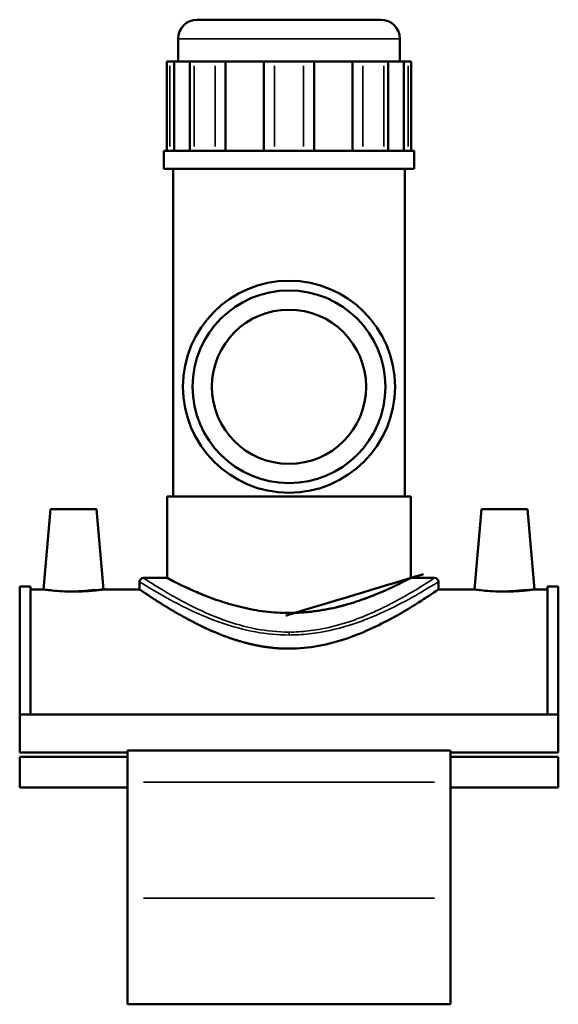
# Model space of a CAD drawing. Header units: millimetres. Extents: x -80 to 1278, y -131 to 1543.
# Tile 6 of 7: x 965 to 1141, y 358 to 680. Entities that reach past the tile are written whole.
import ezdxf

# ---------------------------------------------------------------- set-up
doc = ezdxf.new("R2010")
doc.units = ezdxf.units.MM
doc.layers.add('Visible (ANSI)', color=7, linetype='Continuous', lineweight=50)
doc.layers.add('Visible Narrow (ANSI)', color=7, linetype='Continuous', lineweight=35)

msp = doc.modelspace()

# ---------------------------------------------------------------- linework, layer by layer
at = {"layer": 'Visible (ANSI)'}
for p, q in [((1022.782434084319, 679.8648715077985), (1082.73243408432, 679.8648715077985)), ((1016.53243408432, 666.2148715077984), (1016.53243408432, 673.6148715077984)), ((1088.98243408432, 666.2148715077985), (1088.98243408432, 673.6148715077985)), ((1012.837336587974, 666.2148715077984), (1013.788842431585, 666.2148715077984)), ((1012.837336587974, 666.2148715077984), (1012.837336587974, 636.9648715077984)), ((1015.221973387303, 666.2148715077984), (1013.788842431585, 666.2148715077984)), ((1020.386872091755, 666.2148715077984), (1015.221973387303, 666.2148715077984)), ((1015.221973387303, 666.2148715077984), (1015.221973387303, 636.9648715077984)), ((1020.386872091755, 636.9648715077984), (1020.386872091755, 666.2148715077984)), ((1021.820003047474, 666.2148715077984), (1020.386872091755, 666.2148715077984)), ((1021.820003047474, 666.2148715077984), (1028.584954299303, 666.2148715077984)), ((1032.044838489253, 666.2148715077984), (1028.584954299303, 666.2148715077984)), ((1044.514006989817, 666.2148715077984), (1032.044838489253, 666.2148715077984)), ((1032.044838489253, 666.2148715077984), (1032.044838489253, 636.9648715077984)), ((1044.514006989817, 636.9648715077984), (1044.514006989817, 666.2148715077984)), ((1047.973891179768, 666.2148715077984), (1044.514006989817, 666.2148715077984)), ((1047.973891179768, 666.2148715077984), (1057.540976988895, 666.2148715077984)), ((1061.000861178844, 666.2148715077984), (1057.540976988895, 666.2148715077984)), ((1073.470029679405, 666.2148715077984), (1061.000861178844, 666.2148715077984)), ((1061.000861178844, 666.2148715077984), (1061.000861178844, 636.9648715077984)), ((1073.470029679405, 636.9648715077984), (1073.470029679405, 666.2148715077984)), ((1076.929913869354, 666.2148715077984), (1073.470029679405, 666.2148715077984)), ((1076.929913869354, 666.2148715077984), (1083.69486512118, 666.2148715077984)), ((1085.127996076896, 666.2148715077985), (1083.69486512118, 666.2148715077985)), ((1090.292894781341, 666.2148715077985), (1085.127996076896, 666.2148715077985)), ((1085.127996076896, 666.2148715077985), (1085.127996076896, 636.9648715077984)), ((1090.292894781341, 636.9648715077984), (1090.292894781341, 666.2148715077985)), ((1091.726025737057, 666.2148715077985), (1090.292894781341, 666.2148715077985)), ((1091.726025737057, 666.2148715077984), (1092.677531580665, 666.2148715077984)), ((1092.677531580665, 666.2148715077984), (1092.677531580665, 636.9648715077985)), ((1093.707434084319, 636.9648715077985), (1011.807434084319, 636.9648715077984)), ((1011.807434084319, 631.1148715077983), (1011.807434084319, 636.9648715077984)), ((1093.70743408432, 631.1148715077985), (1093.70743408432, 636.9648715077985)), ((1093.707434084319, 631.1148715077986), (1011.807434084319, 631.1148715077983)), ((1014.95743408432, 524.0148715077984), (1014.957434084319, 631.1148715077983)), ((1090.55743408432, 524.0148715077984), (1090.557434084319, 631.1148715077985)), ((1092.55743408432, 524.0148715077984), (1012.957434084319, 524.0148715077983)), ((1012.957434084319, 497.3648715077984), (1012.957434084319, 524.0148715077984)), ((1092.55743408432, 497.3648715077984), (1092.55743408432, 524.0148715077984)), ((974.8574340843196, 519.8648715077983), (972.5608566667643, 493.6148715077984)), ((989.8574340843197, 519.8648715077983), (974.8574340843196, 519.8648715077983)), ((989.8574340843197, 519.8648715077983), (992.1540115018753, 493.6148715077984)), ((1115.65743408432, 519.8648715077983), (1113.360856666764, 493.6148715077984)), ((1115.65743408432, 519.8648715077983), (1130.65743408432, 519.8648715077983)), ((1130.65743408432, 519.8648715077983), (1132.954011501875, 493.6148715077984)), ((1003.93243408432, 496.1148715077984), (1003.93243408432, 493.6148715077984)), ((1005.18243408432, 497.3648715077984), (1012.957434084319, 497.3648715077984)), ((1092.55743408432, 497.3648715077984), (1100.33243408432, 497.3648715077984)), ((1101.58243408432, 496.1148715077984), (1101.58243408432, 493.6148715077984)), ((964.7574340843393, 452.7700441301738), (964.7574340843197, 494.6148715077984)), ((964.7574340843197, 494.6148715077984), (968.2774340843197, 494.6148715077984)), ((968.2774340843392, 452.7700441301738), (968.2774340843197, 494.6148715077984)), ((972.5608566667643, 493.6148715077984), (968.2774340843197, 493.6148715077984)), ((1003.93243408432, 493.6148715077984), (992.1540115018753, 493.6148715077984)), ((1113.360856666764, 493.6148715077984), (1101.582434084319, 493.6148715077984)), ((1137.23743408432, 493.6148715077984), (1132.954011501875, 493.6148715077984)), ((1137.237434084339, 452.7700441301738), (1137.23743408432, 494.6148715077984)), ((1137.23743408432, 494.6148715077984), (1140.75743408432, 494.6148715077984)), ((1140.757434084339, 452.7700441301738), (1140.75743408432, 494.6148715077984)), ((964.7574340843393, 452.7700441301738), (964.7574340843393, 440.2700441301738)), ((1140.757434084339, 452.7700441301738), (964.7574340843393, 452.7700441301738)), ((1140.757434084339, 440.2700441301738), (1140.757434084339, 452.7700441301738)), ((999.9574340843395, 440.2700441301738), (964.7574340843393, 440.2700441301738)), ((964.7574340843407, 438.8546909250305), (964.7574340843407, 428.8546909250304)), ((999.9574340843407, 438.8546909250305), (964.7574340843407, 438.8546909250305)), ((999.9574340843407, 440.9359409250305), (999.9574340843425, 430.5910260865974)), ((1105.557434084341, 440.9359409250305), (999.9574340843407, 440.9359409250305)), ((1105.557434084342, 430.5910260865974), (1105.557434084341, 440.9359409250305)), ((1140.757434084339, 440.2700441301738), (1105.557434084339, 440.2700441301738)), ((1140.75743408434, 438.8546909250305), (1105.557434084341, 438.8546909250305)), ((1140.75743408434, 428.8546909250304), (1140.75743408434, 438.8546909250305)), ((999.9574340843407, 428.8546909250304), (964.7574340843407, 428.8546909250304)), ((999.9574340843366, 392.6951911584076), (999.9574340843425, 430.5910260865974)), ((1105.557434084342, 430.5910260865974), (1105.557434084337, 392.6951911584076)), ((1140.75743408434, 428.8546909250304), (1105.557434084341, 428.8546909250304)), ((999.9574340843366, 392.6951911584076), (999.9574340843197, 357.9898715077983)), ((1105.557434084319, 357.9898715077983), (1105.557434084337, 392.6951911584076)), ((1105.557434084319, 357.9898715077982), (999.9574340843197, 357.9898715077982))]:
    msp.add_line(p, q, dxfattribs=at)
for centre, radius in [((1052.757434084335, 559.8648715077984), 34.65), ((1052.757434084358, 559.8648715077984), 31.50000000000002), ((1052.757434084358, 559.8648715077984), 25.2)]:
    msp.add_circle(centre, radius, dxfattribs=at)
for centre, radius, start, end in [((1022.782434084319, 673.6148715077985), 6.25, 90, 180), ((1082.73243408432, 673.6148715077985), 6.25, 0, 90), ((1005.18243408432, 496.1148715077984), 1.25, 90, 180), ((1100.33243408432, 496.1148715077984), 1.25, 0, 90)]:
    msp.add_arc(centre, radius, start, end, dxfattribs=at)
for points, knots in [([(1092.55743408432, 497.3648715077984), (1092.55743408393, 497.3648715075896), (1092.307854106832, 497.2314331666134), (1091.275007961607, 496.6909761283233), (1090.492107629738, 496.2842826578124), (1088.444243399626, 495.2601535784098), (1087.177638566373, 494.6424534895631), (1084.273472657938, 493.3054034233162), (1082.635688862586, 492.5870333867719), (1079.158630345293, 491.1794550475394), (1077.191818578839, 490.4375982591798), (1072.898849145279, 489.017205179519), (1070.57257489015, 488.3399616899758), (1065.691799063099, 487.1925798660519), (1063.132455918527, 486.7230607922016), (1057.946387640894, 486.0928927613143), (1055.319428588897, 485.933417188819), (1052.757434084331, 485.933417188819)], [18.41326930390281, 18.41326930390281, 18.41326930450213, 18.41326930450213, 19.17911006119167, 19.17911006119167, 19.94495081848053, 19.94495081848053, 20.7107915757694, 20.7107915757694, 21.47663233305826, 21.47663233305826, 22.24523068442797, 22.24523068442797, 23.01382903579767, 23.01382903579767, 23.78242738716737, 23.78242738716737, 24.55102573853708, 24.55102573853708, 24.55102573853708, 24.55102573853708]), ([(1052.757434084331, 485.933417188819), (1050.195439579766, 485.933417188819), (1047.568480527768, 486.0928927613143), (1042.382412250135, 486.7230607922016), (1039.823069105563, 487.1925798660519), (1034.942293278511, 488.3399616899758), (1032.616019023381, 489.017205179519), (1028.323049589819, 490.4375982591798), (1026.356237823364, 491.1794550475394), (1022.879179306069, 492.5870333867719), (1021.241395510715, 493.3054034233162), (1018.337229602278, 494.6424534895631), (1017.070624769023, 495.2601535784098), (1015.022760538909, 496.2842826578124), (1014.239860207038, 496.6909761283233), (1013.207014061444, 497.2314331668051), (1012.957434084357, 497.3648715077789), (1012.957434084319, 497.3648715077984)], [0, 0, 0, 0, 0.7685983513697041, 0.7685983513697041, 1.537196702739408, 1.537196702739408, 2.305795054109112, 2.305795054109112, 3.074393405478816, 3.074393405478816, 3.84023416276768, 3.84023416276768, 4.606074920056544, 4.606074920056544, 5.371915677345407, 5.371915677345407, 6.13775643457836, 6.13775643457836, 6.137756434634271, 6.137756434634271]), ([(982.3574340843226, 492.9298180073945), (981.1210014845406, 492.9298180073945), (979.8041746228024, 492.9661201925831), (977.3864301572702, 493.0964244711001), (976.2853507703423, 493.1884668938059), (974.5508114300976, 493.3603108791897), (973.8005100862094, 493.451344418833), (972.8055078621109, 493.5795109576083), (972.5608566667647, 493.6148715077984), (972.5608566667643, 493.6148715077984)], [2.96532827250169, 2.96532827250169, 2.96532827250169, 2.96532827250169, 3.336258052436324, 3.336258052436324, 3.707187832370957, 3.707187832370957, 4.077590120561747, 4.077590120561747, 4.447992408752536, 4.447992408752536, 4.447992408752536, 4.447992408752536]), ([(992.1540115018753, 493.6148715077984), (992.1540115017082, 493.6148715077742), (991.90936030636, 493.5795109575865), (990.914358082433, 493.451344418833), (990.1640567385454, 493.3603108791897), (988.4295173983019, 493.1884668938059), (987.3284380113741, 493.0964244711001), (984.9106935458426, 492.9661201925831), (983.5938666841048, 492.9298180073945), (982.3574340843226, 492.9298180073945)], [7.413320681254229, 7.413320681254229, 7.413320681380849, 7.413320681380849, 7.783722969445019, 7.783722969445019, 8.15412525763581, 8.15412525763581, 8.525055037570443, 8.525055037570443, 8.895984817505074, 8.895984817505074, 8.895984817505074, 8.895984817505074]), ([(1052.757434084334, 474.2559292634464), (1049.534158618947, 474.2559292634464), (1046.267325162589, 474.5655986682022), (1039.869767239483, 475.7398313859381), (1036.738150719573, 476.6004102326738), (1030.787601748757, 478.6458492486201), (1027.962348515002, 479.8292887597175), (1022.746132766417, 482.2651318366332), (1020.355159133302, 483.5160565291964), (1016.137737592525, 485.8522019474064), (1014.14854063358, 487.0283904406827), (1010.602541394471, 489.2061686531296), (1009.045538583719, 490.2065837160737), (1006.515488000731, 491.8636890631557), (1005.540352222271, 492.5211918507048), (1004.248556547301, 493.3970308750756), (1003.932434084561, 493.6148715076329), (1003.93243408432, 493.6148715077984)], [0, 0, 0, 0, 0.9669826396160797, 0.9669826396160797, 1.933965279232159, 1.933965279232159, 2.900947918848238, 2.900947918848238, 3.867930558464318, 3.867930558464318, 4.822608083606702, 4.822608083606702, 5.777285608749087, 5.777285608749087, 6.731963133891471, 6.731963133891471, 7.686640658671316, 7.686640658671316, 7.686640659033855, 7.686640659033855]), ([(1101.58243408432, 493.6148715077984), (1101.58243408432, 493.6148715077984), (1101.266311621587, 493.3970308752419), (1099.974515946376, 492.5211918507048), (1098.999380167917, 491.8636890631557), (1096.469329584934, 490.2065837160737), (1094.912326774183, 489.2061686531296), (1091.366327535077, 487.0283904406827), (1089.377130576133, 485.8522019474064), (1085.159709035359, 483.5160565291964), (1082.768735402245, 482.2651318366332), (1077.552519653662, 479.8292887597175), (1074.727266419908, 478.6458492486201), (1068.776717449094, 476.6004102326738), (1065.645100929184, 475.7398313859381), (1059.247543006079, 474.5655986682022), (1055.980709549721, 474.2559292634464), (1052.757434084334, 474.2559292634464)], [23.05992197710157, 23.05992197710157, 23.05992197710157, 23.05992197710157, 24.01459950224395, 24.01459950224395, 24.96927702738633, 24.96927702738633, 25.92395455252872, 25.92395455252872, 26.8786320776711, 26.8786320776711, 27.84561471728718, 27.84561471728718, 28.81259735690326, 28.81259735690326, 29.77957999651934, 29.77957999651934, 30.74656263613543, 30.74656263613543, 30.74656263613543, 30.74656263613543]), ([(1123.157434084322, 492.9298180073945), (1121.92100148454, 492.9298180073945), (1120.604174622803, 492.9661201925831), (1118.18643015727, 493.0964244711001), (1117.085350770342, 493.1884668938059), (1115.350811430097, 493.3603108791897), (1114.600510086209, 493.451344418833), (1113.605507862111, 493.5795109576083), (1113.360856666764, 493.6148715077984), (1113.360856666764, 493.6148715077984)], [0, 0, 0, 0, 0.3709297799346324, 0.3709297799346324, 0.7418595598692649, 0.7418595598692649, 1.112261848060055, 1.112261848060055, 1.482664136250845, 1.482664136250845, 1.482664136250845, 1.482664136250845]), ([(1132.954011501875, 493.6148715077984), (1132.954011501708, 493.6148715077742), (1132.70936030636, 493.5795109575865), (1131.714358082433, 493.451344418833), (1130.964056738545, 493.3603108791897), (1129.229517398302, 493.1884668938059), (1128.128438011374, 493.0964244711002), (1125.710693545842, 492.9661201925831), (1124.393866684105, 492.9298180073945), (1123.157434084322, 492.9298180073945)], [4.447992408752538, 4.447992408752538, 4.447992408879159, 4.447992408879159, 4.818394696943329, 4.818394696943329, 5.188796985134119, 5.188796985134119, 5.559726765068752, 5.559726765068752, 5.930656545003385, 5.930656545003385, 5.930656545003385, 5.930656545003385])]:
    msp.add_open_spline(points, degree=3, knots=knots, dxfattribs=at)
at = {"layer": 'Visible Narrow (ANSI)'}
for p, q in [((1088.53644422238, 673.6148715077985), (1016.978423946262, 673.6148715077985)), ((1013.788842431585, 638.4273715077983), (1013.788842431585, 664.7523715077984)), ((1021.820003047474, 664.7523715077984), (1021.820003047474, 638.4273715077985)), ((1028.584954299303, 638.4273715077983), (1028.584954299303, 664.7523715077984)), ((1047.973891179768, 664.7523715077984), (1047.973891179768, 638.4273715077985)), ((1057.540976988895, 638.4273715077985), (1057.540976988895, 664.7523715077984)), ((1076.929913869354, 664.7523715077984), (1076.929913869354, 638.4273715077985)), ((1083.69486512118, 638.4273715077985), (1083.69486512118, 664.7523715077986)), ((1091.726025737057, 664.7523715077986), (1091.726025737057, 638.4273715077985)), ((1052.757434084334, 479.6372443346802), (1052.757434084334, 478.7723969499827)), ((1005.237434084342, 430.5910260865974), (1100.277434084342, 430.5910260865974)), ((1100.277434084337, 392.6951911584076), (1005.237434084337, 392.6951911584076))]:
    msp.add_line(p, q, dxfattribs=at)
for points, knots in [([(1003.935363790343, 496.1117950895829), (1003.93524552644, 496.1119197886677), (1004.113584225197, 496.0006450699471), (1005.290151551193, 495.2658840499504), (1007.041481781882, 494.17163231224), (1012.08634344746, 491.228725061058), (1015.405342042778, 489.3686002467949), (1022.671703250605, 485.8237653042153), (1026.474553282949, 484.14762952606), (1034.16010112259, 481.4737121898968), (1037.940010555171, 480.4142191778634), (1045.424595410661, 479.0690878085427), (1049.088841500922, 478.7180601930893), (1052.757434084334, 478.7180601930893)], [-22.93164738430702, -22.93164738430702, -22.93164738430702, -22.93164738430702, -22.23019286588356, -22.23019286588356, -20.62069058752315, -20.62069058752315, -18.96929504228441, -18.96929504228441, -17.54618686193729, -17.54618686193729, -16.3500131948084, -16.3500131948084, -15.28776752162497, -15.28776752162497, -15.28776752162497, -15.28776752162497]), ([(1052.757434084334, 479.6731989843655), (1049.182763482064, 479.6731989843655), (1045.612328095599, 480.0301762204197), (1038.319360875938, 481.3981064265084), (1034.636223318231, 482.4755569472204), (1027.147438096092, 485.1947949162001), (1023.441947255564, 486.8993397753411), (1016.361616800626, 490.5042566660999), (1013.127590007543, 492.3959090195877), (1008.211885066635, 495.3886960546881), (1006.505391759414, 496.5014944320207), (1005.358946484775, 497.2487090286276), (1005.185173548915, 497.3618697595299), (1005.185288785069, 497.3617429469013)], [15.28776752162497, 15.28776752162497, 15.28776752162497, 15.28776752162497, 16.3500131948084, 16.3500131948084, 17.54618686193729, 17.54618686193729, 18.96929504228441, 18.96929504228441, 20.62069058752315, 20.62069058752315, 22.23019286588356, 22.23019286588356, 22.93164738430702, 22.93164738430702, 22.93164738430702, 22.93164738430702]), ([(1100.329210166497, 497.361332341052), (1100.328480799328, 497.3605281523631), (1100.062147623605, 497.1867083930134), (1098.664795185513, 496.2791062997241), (1097.099147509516, 495.2664770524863), (1092.639166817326, 492.5472901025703), (1089.642260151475, 490.7885352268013), (1082.081198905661, 486.8704751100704), (1077.341365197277, 484.6809714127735), (1067.99886664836, 481.6045444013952), (1063.61539380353, 480.5461098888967), (1056.985771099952, 479.7957233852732), (1054.871770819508, 479.6731989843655), (1052.757434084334, 479.6731989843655)], [38.21939492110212, 38.21939492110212, 38.21939492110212, 38.21939492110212, 39.08640280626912, 39.08640280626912, 40.50963938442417, 40.50963938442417, 42.06770994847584, 42.06770994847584, 43.86362474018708, 43.86362474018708, 45.23500829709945, 45.23500829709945, 45.86330256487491, 45.86330256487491, 45.86330256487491, 45.86330256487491]), ([(1052.757434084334, 478.7180601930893), (1054.927323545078, 478.7180601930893), (1057.096867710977, 478.8385425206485), (1063.90067913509, 479.576422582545), (1068.399324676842, 480.6172165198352), (1077.987290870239, 483.6423697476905), (1082.851660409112, 485.7953817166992), (1090.611383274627, 489.6481408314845), (1093.68703157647, 491.3775831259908), (1098.264195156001, 494.0514502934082), (1099.870979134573, 495.0472023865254), (1101.305046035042, 495.9396777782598), (1101.578376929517, 496.1106005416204), (1101.579125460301, 496.1113913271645)], [-45.86330256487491, -45.86330256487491, -45.86330256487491, -45.86330256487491, -45.23500829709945, -45.23500829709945, -43.86362474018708, -43.86362474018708, -42.06770994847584, -42.06770994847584, -40.50963938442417, -40.50963938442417, -39.08640280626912, -39.08640280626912, -38.2193949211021, -38.2193949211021, -38.2193949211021, -38.2193949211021])]:
    msp.add_open_spline(points, degree=3, knots=knots, dxfattribs=at)

doc.saveas('drawing.dxf')
